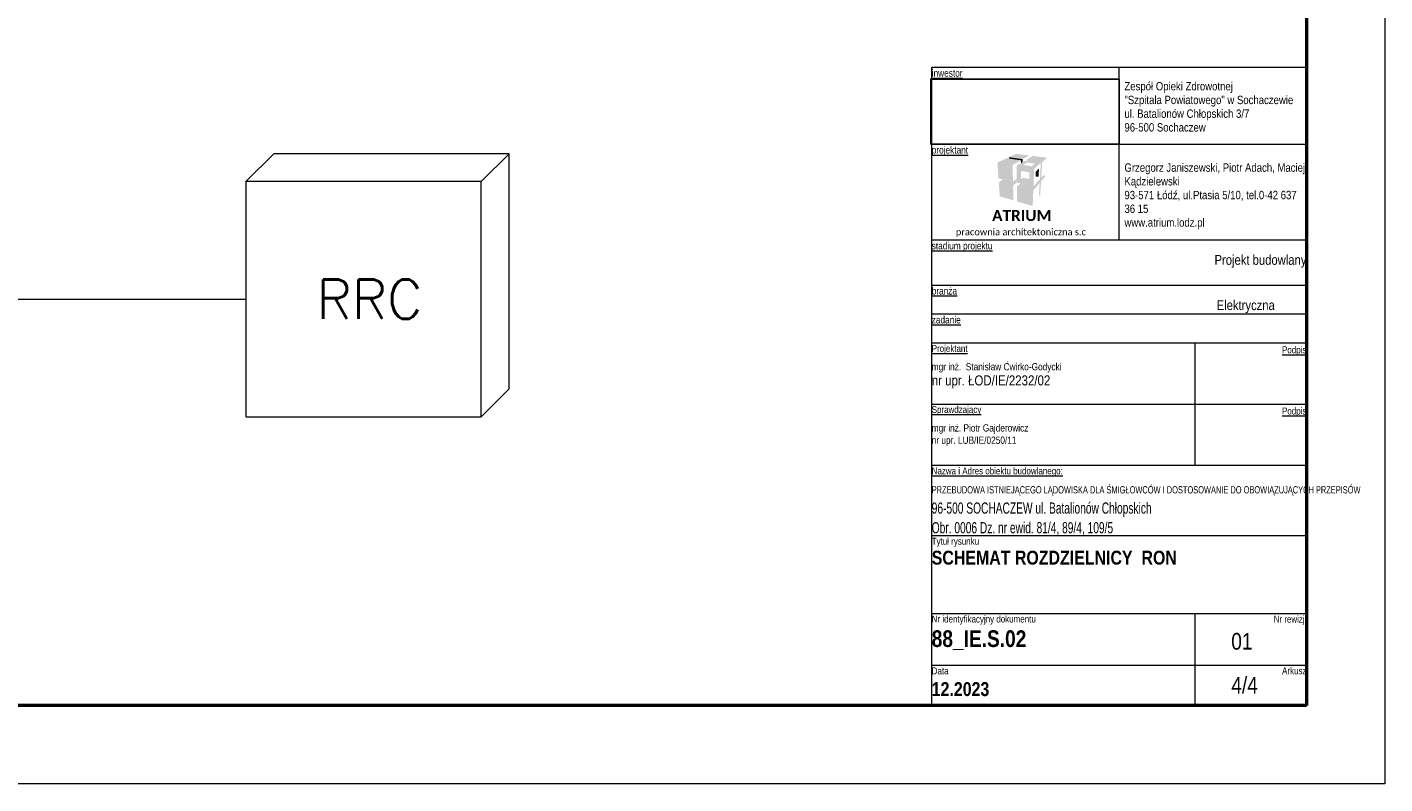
# Model space of a CAD drawing. Header units: millimetres. Extents: x 1009 to 2755, y 1436 to 2329.
# Tile 8 of 9: x 2426 to 2670, y 1436 to 1572. Entities that reach past the tile are written whole.
import ezdxf
from ezdxf.xclip import XClip

# ---------------------------------------------------------------- set-up
doc = ezdxf.new("R2010")
doc.units = ezdxf.units.MM
doc.header["$XCLIPFRAME"] = 2
doc.set_wipeout_variables(frame=1)
doc.linetypes.add('Wipeout_Contour', pattern=[1000, 0, -1000])
for name, color, linetype, lineweight in [('01', 7, 'Continuous', 13), ('0100', 7, 'Continuous', 13), ('Formatka', 7, 'Continuous', 50), ('JD_RAMKA', 7, 'Continuous', 5), ('Opis', 90, 'Continuous', 15), ('Stron', 253, 'Continuous', 13), ('Urządzenia', 112, 'Continuous', 15), ('Łączenie', 7, 'Continuous', 15)]:
    doc.layers.add(name, color=color, linetype=linetype, lineweight=lineweight)
doc.layers.add('820-G Rysunki Obrazki', color=7, linetype='Continuous')
doc.layers.add('logo szpitala_1_820-G Rysunki Obrazki', color=7, linetype='Continuous')
doc.styles.add('Simplex', font='simplex.shx')
doc.styles.add('STYL_AUTOMATYCZNY_1', font='Arial Narrow.ttf')
doc.styles.add('STYL_AUTOMATYCZNY_3', font='txt')
doc.styles.add('STYL_AUTOMATYCZNY_4', font='Arial Narrow.ttf', dxfattribs={"width": 0.8})
doc.styles.add('STYL_AUTOMATYCZNY_5', font='Arial Narrow.ttf', dxfattribs={"width": 0.75})
doc.styles.add('STYL_AUTOMATYCZNY_6', font='txt')

# ---------------------------------------------------------------- blocks, each defined once
blk = doc.blocks.new('Rysunek_1_1', base_point=(159205.31, -16737.17))
at = {"color": 254, "linetype": 'Wipeout_Contour', "lineweight": 0, "ltscale": 640395.641388}
blk.add_wipeout([(159205.31, -16737.17), (159239.18, -16737.17), (159239.18, -16725.49), (159205.31, -16725.49)], dxfattribs=at).dxf.layer = 'logo szpitala_1_820-G Rysunki Obrazki'

msp = doc.modelspace()

# ---------------------------------------------------------------- hatches: boundary and pattern name
at = {"layer": '0100', "linetype": 'Continuous', "lineweight": 13}
for points in [[(2602.24, 1548.25), (2600.57, 1547.48), (2603.28, 1547.03), (2604.78, 1547.88)], [(2600.57, 1547.48), (2600.76, 1544.62), (2603.36, 1544.04), (2603.28, 1547.03)], [(2605.12, 1548.08), (2606.27, 1548.74), (2603.92, 1549.02), (2602.64, 1548.43)], [(2602.64, 1548.43), (2602.64, 1548.19), (2604.78, 1547.88), (2604.77, 1547.37), (2605.12, 1547.58), (2605.12, 1547.83), (2605.12, 1548.08)], [(2609.51, 1548.34), (2606.89, 1548.66), (2605.79, 1547.99), (2605.79, 1547.74), (2608.35, 1547.37), (2608.19, 1544.48), (2608.44, 1544.77), (2608.61, 1547.59)], [(2604.06, 1543.16), (2604.09, 1540.48), (2606.9, 1539.66), (2607.01, 1542.46), (2608.15, 1543.8), (2608.02, 1541.57), (2608.25, 1541.56), (2608.4, 1544.1), (2609.25, 1545.1), (2608.79, 1545.16), (2608.44, 1544.77), (2608.19, 1544.48), (2607.9, 1544.17), (2607.65, 1543.89), (2607.04, 1543.2), (2604.73, 1543.73)], [(2607.96, 1544.91), (2608.03, 1546.38), (2607.45, 1545.85), (2607.41, 1544.98)], [(2600.81, 1543.93), (2603.37, 1543.33), (2604.05, 1543.88), (2604.04, 1544.58), (2603.36, 1544.04), (2601.56, 1544.44)], [(2600.81, 1543.93), (2600.98, 1541.4), (2603.44, 1540.67), (2603.37, 1543.33)]]:
    msp.add_hatch(color=7, dxfattribs=at).paths.add_polyline_path(points)
h = msp.add_hatch(color=7, dxfattribs=at)
h.paths.add_polyline_path([(2607.17, 1546.38), (2608.35, 1547.37), (2605.46, 1547.78), (2604.02, 1546.91)])
h.paths.add_polyline_path([(2605.18, 1547.04), (2605.83, 1547.48), (2607.3, 1547.27), (2606.7, 1546.81)], flags=0)
h = msp.add_hatch(color=7, dxfattribs=at)
h.paths.add_polyline_path([(2607.04, 1543.2), (2607.17, 1546.38), (2604.02, 1546.91), (2604.05, 1543.88)])
h.paths.add_polyline_path([(2604.77, 1545.98), (2606.32, 1545.71), (2606.3, 1544.52), (2605.14, 1544.73), (2604.77, 1544.47)], flags=0)

# ---------------------------------------------------------------- linework, layer by layer
at = {"layer": '0100', "color": 7, "linetype": 'Continuous', "lineweight": 13, "flags": 128}
for points in [[(2588.75, 1564.61), (2656.1, 1564.61)], [(2588.75, 1533.56), (2656.1, 1533.56)], [(2588.75, 1525.46), (2656.1, 1525.46)], [(2588.75, 1520.26), (2656.1, 1520.26)], [(2588.75, 1515.06), (2656.1, 1515.06)], [(2636.1, 1504.06), (2636.1, 1515.06)], [(2588.75, 1504.06), (2656.1, 1504.06)], [(2636.1, 1493.06), (2636.1, 1504.06)], [(2588.75, 1493.06), (2656.1, 1493.06)], [(2588.75, 1480.41), (2656.1, 1480.41)], [(2588.75, 1466.41), (2656.1, 1466.41)], [(2636.1, 1449.88), (2636.1, 1466.41)], [(2588.75, 1457.11), (2656.1, 1457.11)]]:
    msp.add_lwpolyline(points, dxfattribs=at)
at = {"layer": 'Formatka'}
msp.add_lwpolyline([(2656.1, 1449.88), (2269.76, 1449.88), (2269.76, 1703.68), (2656.1, 1703.68)], close=True, dxfattribs=at)
at = {"layer": 'JD_RAMKA', "linetype": 'Continuous'}
msp.add_line((2588.75, 1564.61), (2656.1, 1564.61), dxfattribs=at)
at = {"layer": 'Stron'}
msp.add_lwpolyline([(2670.2, 1435.78), (2255.66, 1435.78), (2255.66, 1731.88), (2670.2, 1731.88)], close=True, dxfattribs=at)
at = {"layer": 'Urządzenia', "ltscale": 0.1}
for p, q in [((2465.49, 1544.08), (2470.48, 1549.07)), ((2507.79, 1544.08), (2512.78, 1549.07)), ((2507.79, 1501.78), (2512.78, 1506.77))]:
    msp.add_line(p, q, dxfattribs=at)
msp.add_lwpolyline([(2512.78, 1506.77), (2512.78, 1549.07), (2470.48, 1549.07)], dxfattribs=at)
msp.add_lwpolyline([(2465.49, 1501.78), (2507.79, 1501.78), (2507.79, 1544.08), (2465.49, 1544.08)], close=True, dxfattribs=at)
at = {"layer": 'Łączenie'}
msp.add_line((2410.18, 1522.93), (2465.49, 1522.93), dxfattribs=at)

# ---------------------------------------------------------------- texts
at = {"layer": '01', "color": 7, "linetype": 'Continuous', "lineweight": 13}
for s, insert, char_height, attachment_point, style in [('\\A1;{\\pql;\\fCalibri|b0|i0|c238|p0;\\W1.000000;pracownia architektoniczna\\fCalibri|b1|i0|c238|p0;\\W1.000000; \\fCalibri|b0|i0|c238|p0;\\W1.000000;s.c}', (2593.09, 1534.85), 1.2, 4, 'STYL_AUTOMATYCZNY_6'), ('\\A1;\\pxqr;{\\fArial Narrow|b0|i0|c238|p34;Projekt budowlany}', (2656.1, 1530.86), 1.7646, 3, 'STYL_AUTOMATYCZNY_1'), ('\\A1;\\pxql;{\\fArial Narrow|b0|i0|c238|p34;Elektryczna}', (2639.97, 1520.42), 1.7646, 7, 'STYL_AUTOMATYCZNY_1'), ('\\A1;{\\pqr;\\pt39.9934,55.1801;\\fArial Narrow|b0|i0|c238|p0;\\W1.000000;Nr \\fArial Narrow|b0|i0|c238|p0;\\W1.000000;rewizji}', (2656.1, 1466.02), 1.25, 3, 'STYL_AUTOMATYCZNY_1'), ('\\A1;\\pxql;{\\fArial Narrow|b0|i0|c238|p34;01}', (2642.59, 1462.91), 3, 1, 'STYL_AUTOMATYCZNY_1'), ('\\A1;\\pxql;{\\fArial Narrow|b0|i0|c238|p34;4/4}', (2642.59, 1455.01), 3, 1, 'STYL_AUTOMATYCZNY_1')]:
    msp.add_mtext(s, dxfattribs=dict(at, insert=insert, char_height=char_height, attachment_point=attachment_point, style=style))
at = {"layer": '01', "color": 7, "linetype": 'Continuous', "lineweight": 13, "char_height": 1.25, "style": 'STYL_AUTOMATYCZNY_1'}
for s, insert, attachment_point, line_spacing_factor in [('\\A1;\\pxql;{\\fArial Narrow|b0|i0|c238|p34;Tytuł rysunku\\P\\pt31.99072,44.1388;\\fArial Narrow|b1|i0|c238|p34;\\H2x;\\C1;SCHEMAT ROZDZIELNICY  RON}', (2588.75, 1480.02), 1, 1.115681), ('\\A1;\\pxql,t31.99072,44.1388;{\\fArial Narrow|b0|i0|c238|p34;Nr identyfikacyjny dokumentu\\P\\fArial Narrow|b1|i0|c238|p34;\\H2.4x;\\C1;88_IE.S.02}', (2588.75, 1466.04), 1, 1.274047), ('\\A1;\\pxql;{\\fArial Narrow|b0|i0|c238|p34;Data\\P\\fArial Narrow|b1|i0|c238|p34;\\H2x;12.2023}', (2588.75, 1456.72), 1, 1.272223), ('\\A1;\\pxqr;{\\fArial Narrow|b0|i0|c238|p34;Arkusz}', (2656.1, 1456.74), 3, 1.270196)]:
    msp.add_mtext(s, dxfattribs=dict(at, insert=insert, attachment_point=attachment_point, line_spacing_factor=line_spacing_factor))
at = {"layer": '0100', "color": 7, "linetype": 'Continuous', "lineweight": 13, "insert": (2623.39, 1547.32), "char_height": 1.5, "width": 32.7023, "attachment_point": 1, "line_spacing_factor": 0.987308, "style": 'STYL_AUTOMATYCZNY_1'}
msp.add_mtext('\\A1;{\\pql;\\fArial Narrow|b0|i0|c238|p0;\\W1.000000;Grzegorz Janiszewski, Piotr Adach, Maciej Kądzielewski\\P\\pql;\\fArial Narrow|b0|i0|c238|p0;\\W1.000000;93-571 Łódź, ul.Ptasia 5/10, tel.0-42 637 36 15\\P\\pql;\\fArial Narrow|b0|i0|c238|p0;\\W1.000000;www.atrium.lodz.pl }', dxfattribs=at)
at = {"layer": '0100', "color": 7, "linetype": 'Continuous', "lineweight": 13}
for s, insert, char_height, attachment_point, style in [('\\A1;{\\pql;\\fCalibri|b1|i0|c238|p0;\\W1.000000;ATRIUM}', (2599.61, 1537.95), 2, 4, 'STYL_AUTOMATYCZNY_3'), ('\\A1;{\\pql;\\fArial Narrow|b0|i0|c238|p0;\\L\\W1.000000;\\Lstadium projektu}', (2588.75, 1533.16), 1.3, 1, 'STYL_AUTOMATYCZNY_1'), ('\\A1;{\\pql;\\fArial Narrow|b0|i0|c238|p0;\\L\\W1.000000;\\Lbranża}', (2588.75, 1525.05), 1.3, 1, 'STYL_AUTOMATYCZNY_1'), ('\\A1;{\\pql;\\fArial Narrow|b0|i0|c238|p0;\\L\\W1.000000;\\Lzadanie}', (2588.75, 1519.85), 1.3, 1, 'STYL_AUTOMATYCZNY_1'), ('\\A1;{\\pql;\\fArial Narrow|b0|i0|c238|p0;\\L\\W1.000000;\\LProjektant}', (2588.75, 1514.67), 1.25, 1, 'STYL_AUTOMATYCZNY_1'), ('\\A1;{\\pqr;\\fArial Narrow|b0|i0|c238|p0;\\L\\W1.000000;\\LPodpis}', (2656.1, 1513.62), 1.25, 6, 'STYL_AUTOMATYCZNY_1'), ('\\A1;{\\pql;\\fArial Narrow|b0|i0|c238|p0;\\L\\W1.000000;\\LSprawdzający}', (2588.75, 1503.69), 1.25, 1, 'STYL_AUTOMATYCZNY_1'), ('\\A1;{\\pqr;\\fArial Narrow|b0|i0|c238|p0;\\L\\W1.000000;\\LPodpis}', (2656.1, 1502.62), 1.25, 6, 'STYL_AUTOMATYCZNY_1'), ('\\A1;{\\pql;\\fArial Narrow|b0|i0|c238|p0;\\L\\W1.000000;\\LNazwa i Adres obiektu budowlanego:}', (2588.75, 1492.67), 1.25, 1, 'STYL_AUTOMATYCZNY_1'), ('\\A1;\\pxql;{\\fArial Narrow|b0|i0|c238|p34;PRZEBUDOWA ISTNIEJĄCEGO LĄDOWISKA DLA ŚMIGŁOWCÓW I DOSTOSOWANIE DO OBOWIĄZUJĄCYCH PRZEPISÓW}', (2588.75, 1487.61), 1.3, 7, 'STYL_AUTOMATYCZNY_5'), ('\\A1;\\pxql;{\\fArial Narrow|b0|i0|c238|p34;96-500 SOCHACZEW ul. Batalionów Chłopskich}', (2588.75, 1483.76), 2, 7, 'STYL_AUTOMATYCZNY_4'), ('\\A1;\\pxql;{\\fArial Narrow|b0|i0|c238|p34;Obr. 0006 Dz. nr ewid. 81/4, 89/4, 109/5}', (2588.75, 1480.46), 2, 7, 'STYL_AUTOMATYCZNY_4')]:
    msp.add_mtext(s, dxfattribs=dict(at, insert=insert, char_height=char_height, attachment_point=attachment_point, style=style))
at = {"layer": '0100', "color": 7, "linetype": 'Continuous', "lineweight": 13, "char_height": 1.3, "attachment_point": 1, "line_spacing_factor": 1.018745, "style": 'STYL_AUTOMATYCZNY_1'}
for s, insert in [('\\A1;\\pxql;{\\fArial Narrow|b0|i0|c238|p34;mgr inż.  Stanisław Ćwirko-Godycki\\P\\H1.38462x;nr upr. ŁOD/IE/2232/02}', (2588.75, 1511.42)), ('\\A1;{\\fArial Narrow|b0|i0|c238|p34;mgr inż. Piotr Gajderowicz\\Pnr upr. LUB/IE/0250/11}', (2588.75, 1500.42))]:
    msp.add_mtext(s, dxfattribs=dict(at, insert=insert))
at = {"layer": 'Opis', "ltscale": 0.1, "insert": (2487.7, 1522.93), "char_height": 7.05, "attachment_point": 5, "style": 'Simplex'}
msp.add_mtext('{\\Fsimplex|c238;RRC}', dxfattribs=at)

# ---------------------------------------------------------------- next in the draw order: block references
at = {"layer": '820-G Rysunki Obrazki', "color": 54, "linetype": 'Continuous', "lineweight": 25, "true_color": 0xa4a400}
ref = msp.add_blockref('Rysunek_1_1', (2588.56, 1550.8), dxfattribs=at)
XClip(ref).set_block_clipping_path([(159205.3126707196, -16737.1693301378), (159239.1793373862, -16725.4923856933)])

# ---------------------------------------------------------------- next in the draw order: linework, layer by layer
at = {"layer": '0100', "color": 7, "linetype": 'Continuous', "lineweight": 13, "flags": 128}
for points in [[(2622.42, 1533.56), (2622.42, 1564.61)], [(2588.75, 1550.8), (2656.1, 1550.8)]]:
    msp.add_lwpolyline(points, dxfattribs=at)
at = {"layer": 'JD_RAMKA', "linetype": 'Continuous'}
msp.add_line((2588.75, 1449.88), (2588.75, 1564.61), dxfattribs=at)

# ---------------------------------------------------------------- next in the draw order: texts
at = {"layer": '0100', "color": 7, "linetype": 'Continuous', "lineweight": 13, "char_height": 1.3, "attachment_point": 1, "style": 'STYL_AUTOMATYCZNY_1'}
for s, insert in [('\\A1;{\\pql;\\fArial Narrow|b0|i0|c238|p0;\\L\\W1.000000;\\Linwestor}', (2588.75, 1564.21)), ('\\A1;{\\pql;\\fArial Narrow|b0|i0|c238|p0;\\L\\W1.000000;\\Lprojektant}', (2588.75, 1550.39))]:
    msp.add_mtext(s, dxfattribs=dict(at, insert=insert))
at = {"layer": '0100', "color": 7, "linetype": 'Continuous', "lineweight": 13, "insert": (2623.39, 1561.95), "char_height": 1.5, "attachment_point": 1, "line_spacing_factor": 0.986803, "style": 'STYL_AUTOMATYCZNY_1'}
msp.add_mtext('\\A1;\\pxql;{\\fArial Narrow|b0|i0|c238|p34;Zespół Opieki Zdrowotnej \\P"Szpitala Powiatowego" w Sochaczewie\\Pul. Batalionów Chłopskich 3/7 \\H1x;\\P96-500 Sochaczew}', dxfattribs=at)

doc.saveas('drawing.dxf')
